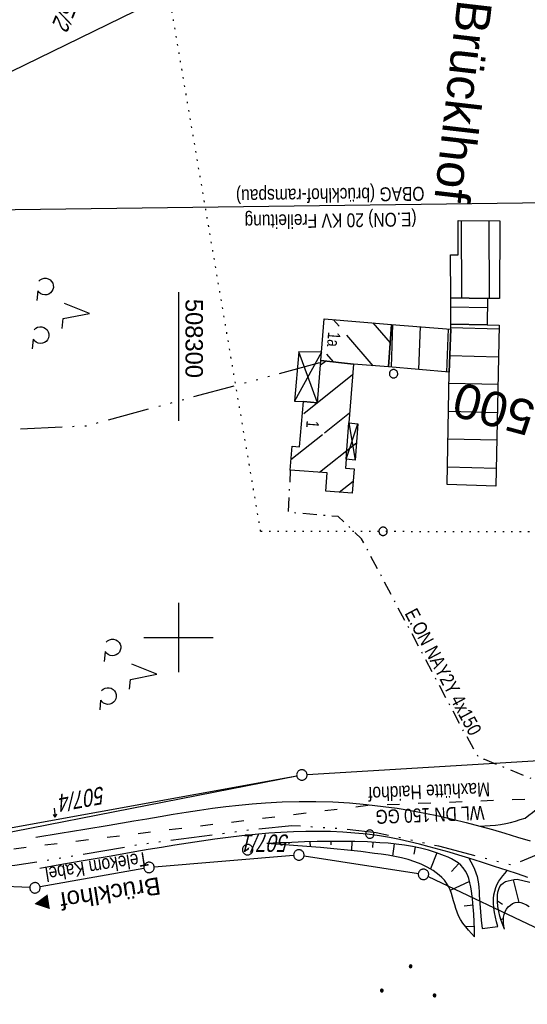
# Model space of a CAD drawing. Extents: x 507875 to 508634, y 446340 to 447363.
# Tile 61 of 71: x 508277 to 508350, y 447147 to 447289. Entities that reach past the tile are written whole.
import ezdxf
from ezdxf.enums import TextEntityAlignment as Align

# ---------------------------------------------------------------- set-up
doc = ezdxf.new("R2010")
doc.units = 0
doc.header["$LTSCALE"] = 10
doc.header["$MEASUREMENT"] = 0
for name, pattern in [('ACAD_ISO03W100', [30, 12, -18]), ('ACAD_ISO14W100', [25.5, 12, -3, 0.5, -3, 0.5, -3, 0.5, -3]), ('LT00', [0]), ('LT08', [0.42, 0.2, -0.1, 0.02, -0.1]), ('LT17', [0.15, 0.1, -0.05]), ('PUNKTX2_STR', [0.6, 0.1, -0.5])]:
    doc.linetypes.add(name, pattern=pattern)
doc.layers.get('0').update_dxf_attribs({"linetype": 'LT00'})
for name, color, linetype in [('--EK_FBR', 250, 'LT00'), ('--EK_ST-93-1', 30, 'LT17'), ('AS_TEXT_A', 152, 'Continuous'), ('DFK_BEB_SCHR', 254, 'LT00'), ('DFK_BEBAUUNG', 250, 'LT00'), ('DFK_FLUR_NR', 250, 'LT00'), ('DFK_FLURNR_PFEIL', 250, 'LT00'), ('DFK_GZPKT', 250, 'LT00'), ('DFK_HAUSNR', 250, 'LT00'), ('DFK_KATASTER', 250, 'LT00'), ('DFK_NUTZUNG', 250, 'LT00'), ('DFK_NUTZUNGSGRENZE', 70, 'PUNKTX2_STR'), ('DFK_VERMPKT', 252, 'LT00'), ('ORTSRICHTUNG', 7, 'Continuous'), ('STROM_FREILTG', 80, 'STROMFREILEITUNG'), ('STROM_TEXT', 80, 'Continuous'), ('STROM_UNTER', 80, 'LT08'), ('TELEKOM', 210, 'ACAD_ISO14W100'), ('TELEKOM_TEXT', 210, 'Continuous'), ('V126_RASTER', 250, 'LT00'), ('V127_AFBR_BAB', 250, 'LT00'), ('V127_BOESCH', 250, 'LT00'), ('V127_BOSCHUNG', 250, 'LT00'), ('V127_EINFAHRT', 250, 'LT00'), ('V127_KA_PRUF', 182, 'LT00'), ('V127_RASTER', 250, 'LT00'), ('WASSERLTG', 130, 'ACAD_ISO03W100'), ('WASSERLTG_TEXT', 130, 'Continuous')]:
    doc.layers.add(name, color=color, linetype=linetype)
doc.styles.add('Arial', font='ARIAL.TTF')
doc.styles.add('Beschrift', font='ARIAL.TTF')
doc.styles.get("Standard").update_dxf_attribs({"font": 'ARIAL.TTF'})
doc.styles.add('Strom', font='txt-alt.shx')
doc.styles.add('Versorgungsltg', font='ARIAL.TTF', dxfattribs={"width": 0.8, "height": 2})
doc.linetypes.add('STROMFREILEITUNG', pattern='A,12.7,-5.5,["xx",Strom,S=2.5,R=0,X=-2.6,Y=-0.85],-4.35', length=22.55)

# ---------------------------------------------------------------- blocks, each defined once
blk = doc.blocks.new('SYMB7060')
at = {"color": 0, "linetype": 'ByBlock'}
for p, q in [((-0.26, 0), (0, 0)), ((-0.08, 0.045), (0, 0)), ((0, 0), (-0.08, -0.045))]:
    blk.add_line(p, q, dxfattribs=at)
blk = doc.blocks.new('SYMB7010')
at = {"color": 0, "linetype": 'ByBlock'}
for points in [[(-0.031408, 0.499213), (-0.093728, 0.49134), (-0.15457, 0.475719), (-0.212975, 0.452595), (-0.268021, 0.422333), (-0.31884, 0.385411), (-0.36463, 0.342411), (-0.40467, 0.29401), (-0.438329, 0.240973), (-0.465074, 0.184136), (-0.484486, 0.124395), (-0.496256, 0.062692), (-0.5002, 0)], [(-0.5002, 0), (-0.496256, -0.062692), (-0.484486, -0.124395), (-0.465075, -0.184136), (-0.438329, -0.240973), (-0.404671, -0.29401), (-0.36463, -0.342411), (-0.31884, -0.385411), (-0.268021, -0.422333), (-0.212975, -0.452595), (-0.154571, -0.475719), (-0.093728, -0.49134), (-0.031408, -0.499213), (0.031408, -0.499213)], [(0.5002, 0), (0.496256, 0.062692), (0.484485, 0.124395), (0.465074, 0.184136), (0.438329, 0.240973), (0.40467, 0.29401), (0.36463, 0.342411), (0.31884, 0.385411), (0.268021, 0.422333), (0.212975, 0.452595), (0.15457, 0.475719), (0.093728, 0.49134), (0.031408, 0.499213), (-0.031408, 0.499213)], [(0.031408, -0.499213), (0.093728, -0.491341), (0.15457, -0.475719), (0.212975, -0.452595), (0.268021, -0.422333), (0.31884, -0.385411), (0.36463, -0.342411), (0.404671, -0.294011), (0.438329, -0.240974), (0.465075, -0.184136), (0.484486, -0.124395), (0.496256, -0.062692), (0.500201, 0)]]:
    blk.add_lwpolyline(points, dxfattribs=at)
blk = doc.blocks.new('SYMB7201')
at = {"color": 0, "linetype": 'ByBlock'}
for p, q in [((0, 0.385), (-0.11, 0.015)), ((-0.255, -0.385), (-0.115, -0.385)), ((0.445, -0.385), (0.585, -0.385))]:
    blk.add_line(p, q, dxfattribs=at)
for points in [[(0.25, 0.015), (0.11, 0.015), (0, 0.385)], [(-0.393816, -0.383308), (-0.416239, -0.362945), (-0.432849, -0.337617), (-0.442589, -0.308936), (-0.444836, -0.27873), (-0.439449, -0.248923), (-0.426769, -0.221415), (-0.407606, -0.197958), (-0.38318, -0.180047), (-0.355047, -0.168823), (-0.325, -0.165), (-0.294953, -0.168823), (-0.26682, -0.180047), (-0.242394, -0.197959), (-0.223231, -0.221415), (-0.210551, -0.248923), (-0.205164, -0.27873), (-0.207411, -0.308936), (-0.21715, -0.337617), (-0.233761, -0.362945), (-0.256184, -0.383308)], [(0.306185, -0.383308), (0.283761, -0.362945), (0.267151, -0.337617), (0.257411, -0.308936), (0.255164, -0.27873), (0.260552, -0.248923), (0.273231, -0.221415), (0.292394, -0.197958), (0.31682, -0.180047), (0.344953, -0.168823), (0.375, -0.165), (0.405047, -0.168823), (0.43318, -0.180047), (0.457606, -0.197959), (0.476769, -0.221415), (0.489449, -0.248923), (0.494836, -0.27873), (0.492589, -0.308936), (0.48285, -0.337617), (0.466239, -0.362945), (0.443816, -0.383308)]]:
    blk.add_lwpolyline(points, dxfattribs=at)
blk = doc.blocks.new('Ackerland7')
at = {"layer": 'DFK_NUTZUNG', "color": 0, "linetype": 'ByBlock'}
for p, q in [((-4, 3.93), (-4, 3.67)), ((-3.95, 3.63), (-3.95, 3.97)), ((-3.9, 3.99), (-3.9, 3.61)), ((-3.85, 3.6), (-3.85, 4)), ((-3.8, 3.99), (-3.8, 3.61)), ((-3.75, 3.63), (-3.75, 3.97)), ((-3.7, 3.93), (-3.7, 3.67)), ((-3.65, 3.8), (-3.65, 3.8)), ((3.7, 3.93), (3.7, 3.67)), ((3.75, 3.63), (3.75, 3.97)), ((3.8, 3.99), (3.8, 3.61)), ((3.85, 3.6), (3.85, 4)), ((3.9, 3.99), (3.9, 3.61)), ((3.95, 3.63), (3.95, 3.97)), ((4, 3.93), (4, 3.67)), ((4.05, 3.8), (4.05, 3.8)), ((-7.85, 0.13), (-7.85, -0.13)), ((-7.8, -0.17), (-7.8, 0.17)), ((-7.75, 0.19), (-7.75, -0.19)), ((-7.7, -0.2), (-7.7, 0.2)), ((-7.65, 0.19), (-7.65, -0.19)), ((-7.6, -0.17), (-7.6, 0.17)), ((-7.55, 0.13), (-7.55, -0.13)), ((-7.5, 0), (-7.5, 0)), ((-0.15, 0.13), (-0.15, -0.13)), ((-0.1, -0.17), (-0.1, 0.17)), ((-0.05, 0.19), (-0.05, -0.19)), ((0, -0.2), (0, 0.2)), ((0.05, 0.19), (0.05, -0.19)), ((0.1, -0.17), (0.1, 0.17)), ((0.15, 0.13), (0.15, -0.13)), ((0.2, 0), (0.2, 0)), ((7.55, 0.13), (7.55, -0.13)), ((7.6, -0.17), (7.6, 0.17)), ((7.65, 0.19), (7.65, -0.19)), ((7.7, -0.2), (7.7, 0.2)), ((7.75, 0.19), (7.75, -0.19)), ((7.8, -0.17), (7.8, 0.17)), ((7.85, 0.13), (7.85, -0.13)), ((7.9, 0), (7.9, 0)), ((-4, -3.67), (-4, -3.93)), ((-3.95, -3.97), (-3.95, -3.63)), ((-3.9, -3.61), (-3.9, -3.99)), ((-3.85, -4), (-3.85, -3.6)), ((-3.8, -3.61), (-3.8, -3.99)), ((-3.75, -3.97), (-3.75, -3.63)), ((-3.7, -3.67), (-3.7, -3.93)), ((-3.65, -3.8), (-3.65, -3.8)), ((3.7, -3.67), (3.7, -3.93)), ((3.75, -3.97), (3.75, -3.63)), ((3.8, -3.61), (3.8, -3.99)), ((3.85, -4), (3.85, -3.6)), ((3.9, -3.61), (3.9, -3.99)), ((3.95, -3.97), (3.95, -3.63)), ((4, -3.67), (4, -3.93)), ((4.05, -3.8), (4.05, -3.8))]:
    blk.add_line(p, q, dxfattribs=at)
for points in [[(-3.65, 3.8), (-3.67, 3.89), (-3.73, 3.96), (-3.81, 3.99), (-3.89, 3.99), (-3.97, 3.96), (-4.03, 3.89), (-4.05, 3.8), (-4.03, 3.71), (-3.97, 3.64), (-3.89, 3.6), (-3.81, 3.6), (-3.73, 3.64), (-3.67, 3.71), (-3.65, 3.8)], [(4.05, 3.8), (4.03, 3.89), (3.97, 3.96), (3.89, 3.99), (3.81, 3.99), (3.73, 3.96), (3.67, 3.89), (3.65, 3.8), (3.67, 3.71), (3.73, 3.64), (3.81, 3.61), (3.89, 3.61), (3.97, 3.64), (4.03, 3.71), (4.05, 3.8)], [(-7.5, 0), (-7.52, 0.09), (-7.58, 0.16), (-7.66, 0.19), (-7.74, 0.19), (-7.82, 0.16), (-7.88, 0.09), (-7.9, 0)], [(0.2, 0), (0.18, 0.09), (0.12, 0.16), (0.04, 0.19), (-0.04, 0.19), (-0.12, 0.16), (-0.18, 0.09), (-0.2, 0)], [(-0.2, 0), (-0.18, -0.09), (-0.12, -0.16), (-0.04, -0.19), (0.04, -0.19), (0.12, -0.16), (0.18, -0.09), (0.2, 0)], [(7.9, 0), (7.88, 0.09), (7.82, 0.16), (7.74, 0.19), (7.66, 0.19), (7.58, 0.16), (7.52, 0.09), (7.5, 0)], [(7.5, 0), (7.52, -0.09), (7.58, -0.16), (7.66, -0.19), (7.74, -0.19), (7.82, -0.16), (7.88, -0.09), (7.9, 0)], [(-7.9, 0), (-7.88, -0.09), (-7.82, -0.16), (-7.74, -0.19), (-7.66, -0.19), (-7.58, -0.16), (-7.52, -0.09), (-7.5, 0)], [(-3.65, -3.8), (-3.67, -3.71), (-3.73, -3.64), (-3.81, -3.61), (-3.89, -3.61), (-3.97, -3.64), (-4.03, -3.71), (-4.05, -3.8), (-4.03, -3.89), (-3.97, -3.96), (-3.89, -3.99), (-3.81, -3.99), (-3.73, -3.96), (-3.67, -3.89), (-3.65, -3.8)], [(4.05, -3.8), (4.03, -3.71), (3.97, -3.64), (3.89, -3.61), (3.81, -3.61), (3.73, -3.64), (3.67, -3.71), (3.65, -3.8), (3.67, -3.89), (3.73, -3.96), (3.81, -3.99), (3.89, -3.99), (3.97, -3.96), (4.03, -3.89), (4.05, -3.8)]]:
    blk.add_lwpolyline(points, dxfattribs=at)
blk = doc.blocks.new('SYMB0003')
at = {"color": 0, "linetype": 'ByBlock'}
for p, q in [((-0.015712, 0), (0.010166, 0.012015)), ((0, -0.021257), (-0.015712, 0)), ((0.010166, 0.012015), (0, -0.021257))]:
    blk.add_line(p, q, dxfattribs=at)
for points in [[(-0.031395, 0.499013), (-0.093691, 0.491144), (-0.154509, 0.475528), (-0.21289, 0.452414), (-0.267913, 0.422164), (-0.318712, 0.385257), (-0.364484, 0.342274), (-0.404509, 0.293893), (-0.438154, 0.240877), (-0.464888, 0.184062), (-0.484292, 0.124345), (-0.496058, 0.062667), (-0.5, 0)], [(-0.5, 0), (-0.496058, -0.062667), (-0.484292, -0.124345), (-0.464888, -0.184062), (-0.438154, -0.240877), (-0.404509, -0.293893), (-0.364485, -0.342274), (-0.318712, -0.385257), (-0.267914, -0.422164), (-0.21289, -0.452414), (-0.154509, -0.475529), (-0.093691, -0.491144), (-0.031395, -0.499014), (0.031395, -0.499014)], [(0.5, 0), (0.496057, 0.062667), (0.484292, 0.124345), (0.464888, 0.184062), (0.438153, 0.240877), (0.404509, 0.293893), (0.364484, 0.342274), (0.318712, 0.385257), (0.267913, 0.422164), (0.21289, 0.452414), (0.154509, 0.475528), (0.093691, 0.491144), (0.031395, 0.499013), (-0.031395, 0.499013)], [(0.031395, -0.499014), (0.093691, -0.491144), (0.154509, -0.475529), (0.21289, -0.452414), (0.267914, -0.422164), (0.318712, -0.385257), (0.364485, -0.342274), (0.404509, -0.293893), (0.438154, -0.240877), (0.464889, -0.184062), (0.484292, -0.124345), (0.496058, -0.062667), (0.5, 0)]]:
    blk.add_lwpolyline(points, dxfattribs=at)

msp = doc.modelspace()

# ---------------------------------------------------------------- linework, layer by layer
at = {"layer": '--EK_FBR'}
for points in [[(508279.51, 447171.3), (508283.02, 447171.88), (508286.54, 447172.45), (508290.06, 447173.04), (508293.58, 447173.63), (508295.46, 447173.95), (508297.34, 447174.27), (508299.23, 447174.58), (508301.11, 447174.88), (508303, 447175.17), (508304.89, 447175.44), (508306.78, 447175.68), (508308.68, 447175.9), (508310.58, 447176.08), (508312.48, 447176.23), (508314.89, 447176.36), (508317.31, 447176.42), (508319.73, 447176.42), (508322.15, 447176.35), (508324.57, 447176.21), (508326.99, 447176), (508329.39, 447175.72), (508331.39, 447175.44), (508333.39, 447175.11), (508335.38, 447174.75), (508337.36, 447174.34), (508339.34, 447173.89), (508341.3, 447173.41), (508343.26, 447172.89), (508345.08, 447172.39), (508346.89, 447171.86), (508348.7, 447171.31), (508350.5, 447170.75)], [(508350.19, 447165.51), (508348.71, 447166.01), (508347.23, 447166.5), (508345.39, 447167.1), (508343.54, 447167.69), (508341.68, 447168.27), (508340.27, 447168.7), (508338.86, 447169.12), (508337.44, 447169.53), (508336.02, 447169.92), (508334.6, 447170.29), (508333.17, 447170.63), (508331.73, 447170.95), (508330.29, 447171.23), (508328.85, 447171.47), (508327.1, 447171.71), (508325.34, 447171.89), (508323.58, 447172.02), (508321.81, 447172.09), (508320.04, 447172.12), (508318.27, 447172.11), (508316.5, 447172.06), (508314.72, 447171.97), (508312.96, 447171.85), (508311.02, 447171.69), (508309.08, 447171.49), (508307.15, 447171.26), (508305.22, 447171.01), (508303.3, 447170.74), (508301.38, 447170.45), (508299.46, 447170.14), (508297.55, 447169.83), (508295.63, 447169.5), (508293.72, 447169.17), (508290.31, 447168.58), (508286.9, 447167.99), (508283.49, 447167.39), (508280.09, 447166.8)]]:
    msp.add_lwpolyline(points, dxfattribs=at)
at = {"layer": 'DFK_BEB_SCHR'}
for p, q in [((508340.62, 447259.91), (508340.66, 447248.8)), ((508344.66, 447248.73), (508344.62, 447259.89)), ((508339.11, 447247.53), (508344.36, 447247.44)), ((508323.06, 447244.73), (508322.25, 447245.67)), ((508327.93, 447245.22), (508330.4, 447242.37)), ((508330.76, 447245), (508330.53, 447238.85)), ((508334.52, 447238.5), (508334.76, 447244.68)), ((508338.75, 447244.36), (508338.51, 447238.15)), ((508346.07, 447244.34), (508339.12, 447244.52)), ((508327.98, 447239.05), (508324.16, 447243.46)), ((508321.24, 447240.72), (508322.21, 447239.61)), ((508338.97, 447240.52), (508345.98, 447240.35)), ((508320.41, 447239.19), (508321.1, 447239.74)), ((508325.01, 447237.73), (508318.01, 447232.17)), ((508345.9, 447236.34), (508338.85, 447236.52)), ((508320.97, 447229.41), (508324.57, 447232.28)), ((508338.78, 447232.52), (508345.81, 447232.35)), ((508316.15, 447225.57), (508320.67, 447229.17)), ((508345.72, 447228.35), (508338.7, 447228.52)), ((508325.55, 447227.94), (508320.26, 447223.73)), ((508338.63, 447224.52), (508345.64, 447224.35)), ((508323.09, 447220.87), (508325.09, 447222.46))]:
    msp.add_line(p, q, dxfattribs=at)
at = {"layer": 'DFK_BEBAUUNG'}
for p, q in [((508317.29, 447241.05), (508316.66, 447233.95)), ((508320.56, 447241.03), (508316.66, 447233.95)), ((508319.98, 447233.74), (508317.29, 447241.05)), ((508320.56, 447241.03), (508317.29, 447241.05)), ((508319.98, 447233.74), (508320.46, 447239.81)), ((508320.46, 447239.81), (508320.56, 447241.03)), ((508316.66, 447233.95), (508317.93, 447233.94)), ((508319.98, 447233.74), (508317.93, 447233.94)), ((508324.07, 447225.62), (508324.46, 447230.83)), ((508324.07, 447225.62), (508325.74, 447230.73)), ((508324.46, 447230.83), (508325.39, 447225.51))]:
    msp.add_line(p, q, dxfattribs=at)
for points in [[(508339.11, 447248.83), (508339.09, 447254.98), (508340.17, 447254.98), (508340.15, 447259.92), (508346.18, 447259.88), (508346.1, 447248.71), (508344.38, 447248.74), (508339.11, 447248.83)], [(508339.11, 447248.83), (508344.38, 447248.74), (508344.33, 447244.93), (508339.12, 447245.06), (508339.11, 447248.83)], [(508330.59, 447245.01), (508330.15, 447238.88), (508325.13, 447239.28), (508320.46, 447239.81), (508320.56, 447241.03), (508320.93, 447245.78), (508330.59, 447245.01)], [(508339.12, 447244.33), (508338.88, 447238.12), (508330.15, 447238.88), (508330.59, 447245.01), (508339.12, 447244.33)], [(508339.12, 447245.06), (508344.33, 447244.93), (508346.08, 447244.89), (508345.58, 447221.75), (508338.58, 447221.99), (508338.88, 447238.12), (508339.12, 447244.33), (508339.12, 447245.06)], [(508320.46, 447239.81), (508325.13, 447239.28), (508324.65, 447233.27), (508324.46, 447230.83), (508325.74, 447230.73), (508325.39, 447225.51), (508324.07, 447225.62), (508323.97, 447224.34), (508325.23, 447224.25), (508324.95, 447220.73), (508321.15, 447221.03), (508321.34, 447223.65), (508316.03, 447224.03), (508316.31, 447227.51), (508317.4, 447227.42), (508317.93, 447233.94), (508319.98, 447233.74), (508320.46, 447239.81)]]:
    msp.add_lwpolyline(points, dxfattribs=at)
at = {"layer": 'DFK_KATASTER'}
for p, q in [((508272.09, 447279.5), (508297.97, 447292.12)), ((508318.47, 447180.28), (508356.9, 447182.64)), ((508270.36, 447171.65), (508316.98, 447180.11)), ((508273.05, 447171.48), (508316.98, 447180.09)), ((508316.54, 447168.68), (508296.52, 447167)), ((508318.03, 447168.62), (508334.45, 447166.07)), ((508295.03, 447166.81), (508280.12, 447164.14)), ((508335.87, 447165.63), (508351.99, 447157.96)), ((508278.63, 447164.05), (508264.33, 447164.71))]:
    msp.add_line(p, q, dxfattribs=at)
at = {"layer": 'DFK_NUTZUNGSGRENZE', "ltscale": 0.2}
for q in [(508298.77, 447291.71), (508357.03, 447215.23)]:
    msp.add_line((508311.8, 447215.28), q, dxfattribs=at)
at = {"layer": 'STROM_FREILTG', "ltscale": 0.05, "flags": 128}
msp.add_lwpolyline([(508624.83, 447174.02), (508527.63, 447206.27), (508356.7, 447262.52), (508221.87, 447260.75)], dxfattribs=at)
at = {"layer": 'STROM_UNTER', "flags": 128}
msp.add_lwpolyline([(508477.17, 447163.36), (508477.55, 447162.41), (508476.8, 447162.19), (508478, 447158.65), (508476.66, 447158.12), (508471.15, 447156.28), (508468.81, 447155.36), (508465.86, 447153.83), (508462.24, 447152.27), (508457.45, 447150.91), (508454.12, 447150.12), (508450.03, 447149.44), (508446.69, 447148.91), (508445.1, 447148.8), (508443.43, 447148.81), (508441.98, 447149), (508440.98, 447149.3), (508439.99, 447149.74), (508439.13, 447150.28), (508438.53, 447151.07), (508437.55, 447153.07), (508436.17, 447157.08), (508435.58, 447159.57), (508435.17, 447160.62), (508433.6, 447164), (508433.36, 447165.25), (508433.39, 447167.22), (508433.7, 447169.94), (508434.02, 447175.32), (508433.99, 447176.73), (508433.58, 447177.6), (508432.69, 447178.21), (508431.65, 447178.58), (508428.24, 447179.36), (508416.17, 447179.7), (508379.48, 447179.68), (508375.41, 447166.52), (508370.87, 447167.9), (508362.45, 447168.38), (508358.87, 447169.51), (508362.37, 447176.21), (508362.37, 447177.73), (508361.56, 447177.68), (508361.5, 447176.07), (508361.06, 447175.47), (508344.02, 447182.44), (508343.22, 447182.57), (508340.74, 447186.94), (508326.29, 447214.2), (508322.95, 447217.37), (508315.8, 447217.98), (508316.1, 447224.02)], dxfattribs=at)
at = {"layer": 'TELEKOM', "ltscale": 0.05, "flags": 128}
for points in [[(508189.32, 447199.88), (508195.61, 447211.86), (508209.57, 447227.13), (508257.04, 447228.99), (508286.88, 447230.45), (508321.1, 447239.74)], [(508474.98, 447165.55), (508473.17, 447165.08), (508474.67, 447159.36), (508464.67, 447154.33), (508456.66, 447151.28), (508453.54, 447150.41), (508444.6, 447148.8), (508441.98, 447149), (508439.15, 447149.48), (508437.85, 447150.28), (508435.95, 447153.68), (508433.95, 447160.48), (508432.25, 447163.98), (508431.95, 447165.28), (508432.55, 447176.79), (508431.94, 447177.76), (508416.74, 447181.79), (508378.63, 447181.39), (508374.69, 447166.96), (508370.19, 447168.14), (508366.26, 447168.54), (508362.18, 447169.98), (508358.41, 447171.66), (508347.84, 447167.26), (508337.4, 447169.98), (508328.41, 447171.94), (508322.64, 447172.54), (508316.29, 447172.94), (508310.43, 447172.33), (508294.91, 447170.29), (508285.32, 447168.64), (508276.49, 447167.2), (508271.84, 447166.86), (508264.54, 447167.81), (508253.34, 447170.85), (508250.23, 447179.49), (508234.73, 447192.34), (508230.98, 447195.53), (508227.16, 447198.13), (508210.97, 447203.51), (508203.35, 447206.26), (508189.32, 447199.88), (508186.18, 447190.41), (508183.81, 447181.72), (508180.25, 447166.86), (508182.04, 447154.93), (508172.71, 447111.81), (508163.22, 447073.34), (508154.78, 447034.67), (508153.03, 446995.56), (508154.9, 446955.58), (508158.1, 446912.01), (508138.04, 446875.46), (508116.29, 446837.96), (508103.88, 446802.93), (508083.74, 446761.26), (508071.73, 446745.95), (508067.47, 446734.79), (508063.4, 446727.28), (508059.46, 446719.32), (508062.26, 446713.44), (508069.98, 446704.89), (508081.48, 446692.27), (508095.24, 446677.23), (508103.8, 446669.38), (508122.04, 446644.24), (508132, 446636.81), (508105.77, 446613.37), (508119.82, 446594.08), (508150.12, 446555.82), (508154.75, 446559.46), (508167.77, 446536.94), (508183.18, 446511.57), (508186.81, 446510.85), (508218.93, 446451.46), (508225.82, 446439.69), (508234.16, 446421.75), (508247.22, 446396.38), (508258.48, 446371.28), (508263.55, 446356.79), (508266.89, 446346.74)]]:
    msp.add_lwpolyline(points, dxfattribs=at)
at = {"layer": 'V126_RASTER'}
msp.add_line((508300, 447249.62), (508300, 447231.12), dxfattribs=at)
at = {"layer": 'V127_AFBR_BAB'}
for points in [[(508279.51, 447171.3), (508283.02, 447171.88), (508286.54, 447172.45), (508290.06, 447173.04), (508293.58, 447173.63), (508295.46, 447173.95), (508297.34, 447174.27), (508299.23, 447174.58), (508301.11, 447174.88), (508303, 447175.17), (508304.89, 447175.44), (508306.78, 447175.68), (508308.68, 447175.9), (508310.58, 447176.08), (508312.48, 447176.23), (508314.89, 447176.36), (508317.31, 447176.42), (508319.73, 447176.42), (508322.15, 447176.35), (508324.57, 447176.21), (508326.99, 447176), (508329.39, 447175.72), (508331.39, 447175.44), (508333.39, 447175.11), (508335.38, 447174.75), (508337.36, 447174.34), (508339.34, 447173.89), (508341.3, 447173.41), (508343.26, 447172.89), (508345.08, 447172.39), (508346.89, 447171.86), (508348.7, 447171.31), (508350.5, 447170.75)], [(508350.19, 447165.51), (508348.71, 447166.01), (508347.23, 447166.5), (508345.39, 447167.1), (508343.54, 447167.69), (508341.68, 447168.27), (508340.27, 447168.7), (508338.86, 447169.12), (508337.44, 447169.53), (508336.02, 447169.92), (508334.6, 447170.29), (508333.17, 447170.63), (508331.73, 447170.95), (508330.29, 447171.23), (508328.85, 447171.47), (508327.1, 447171.71), (508325.34, 447171.89), (508323.58, 447172.02), (508321.81, 447172.09), (508320.04, 447172.12), (508318.27, 447172.11), (508316.5, 447172.06), (508314.72, 447171.97), (508312.96, 447171.85), (508311.02, 447171.69), (508309.08, 447171.49), (508307.15, 447171.26), (508305.22, 447171.01), (508303.3, 447170.74), (508301.38, 447170.45), (508299.46, 447170.14), (508297.55, 447169.83), (508295.63, 447169.5), (508293.72, 447169.17), (508290.31, 447168.58), (508286.9, 447167.99), (508283.49, 447167.39), (508280.09, 447166.8)]]:
    msp.add_lwpolyline(points, dxfattribs=at)
at = {"layer": 'V127_BOESCH'}
for points in [[(508342.53, 447156.95), (508342.5, 447158.03), (508342.47, 447159.11), (508342.42, 447160.21), (508342.34, 447161.3), (508342.24, 447162.41), (508342.09, 447163.54), (508341.99, 447164.15), (508341.86, 447164.75), (508341.7, 447165.34), (508341.49, 447165.9), (508341.23, 447166.42), (508340.91, 447166.89), (508340.55, 447167.27), (508340.15, 447167.6), (508339.71, 447167.9), (508339.23, 447168.16), (508338.73, 447168.4), (508338.23, 447168.62), (508337.08, 447169.05), (508335.93, 447169.41), (508334.78, 447169.7), (508333.61, 447169.95), (508332.45, 447170.14), (508331.27, 447170.29), (508330.1, 447170.41), (508328.92, 447170.5), (508327.13, 447170.6), (508325.33, 447170.66), (508323.53, 447170.69), (508321.72, 447170.69), (508319.92, 447170.66), (508318.11, 447170.61), (508316.3, 447170.54), (508314.49, 447170.47), (508312.67, 447170.39)], [(508342.53, 447156.95), (508342.09, 447157.43), (508341.66, 447157.91), (508341.25, 447158.4), (508340.86, 447158.92), (508340.52, 447159.45), (508340.22, 447160.01), (508340.01, 447160.52), (508339.83, 447161.05), (508339.67, 447161.59), (508339.52, 447162.13), (508339.36, 447162.67), (508339.2, 447163.21), (508339.01, 447163.73), (508338.78, 447164.22), (508338.5, 447164.69), (508338.19, 447165.11), (508337.83, 447165.49), (508337.43, 447165.85), (508337.01, 447166.18), (508336.56, 447166.49), (508335.72, 447166.98), (508334.84, 447167.41), (508333.93, 447167.76), (508333, 447168.06), (508332.05, 447168.31), (508331.09, 447168.51), (508330.11, 447168.69), (508329.13, 447168.83), (508328.15, 447168.97), (508326.2, 447169.21), (508324.25, 447169.42), (508322.31, 447169.62), (508320.38, 447169.79), (508318.45, 447169.96), (508316.52, 447170.11), (508314.6, 447170.25), (508312.67, 447170.39)], [(508346.81, 447158.06), (508346.58, 447158.68), (508346.36, 447159.32), (508346.17, 447159.96), (508346, 447160.62), (508345.88, 447161.31), (508345.81, 447162.03), (508345.8, 447162.49), (508345.82, 447162.95), (508345.88, 447163.4), (508345.99, 447163.81), (508346.15, 447164.18), (508346.38, 447164.49), (508346.66, 447164.72), (508346.99, 447164.9), (508347.36, 447165.03), (508347.77, 447165.13), (508348.2, 447165.21), (508348.64, 447165.27), (508350.45, 447164.82)], [(508346.81, 447158.06), (508346.74, 447158.5), (508346.69, 447158.94), (508346.67, 447159.37), (508346.69, 447159.79), (508346.77, 447160.2), (508346.92, 447160.6), (508347.12, 447160.95), (508347.37, 447161.26), (508347.67, 447161.53), (508348, 447161.74), (508348.34, 447161.88), (508348.75, 447161.93), (508349.15, 447161.88), (508349.56, 447161.75), (508349.97, 447161.55), (508350.38, 447161.31)]]:
    msp.add_lwpolyline(points, dxfattribs=at)
at = {"layer": 'V127_BOSCHUNG'}
for p, q in [((508312.87, 447170.4), (508312.87, 447170.38)), ((508315.87, 447170.53), (508315.87, 447170.34)), ((508318.87, 447170.63), (508318.89, 447169.92)), ((508321.88, 447170.69), (508321.88, 447170.17)), ((508324.9, 447170.67), (508324.87, 447169.36)), ((508327.92, 447170.56), (508327.88, 447169.79)), ((508330.96, 447170.33), (508330.76, 447168.57)), ((508334.01, 447169.87), (508333.81, 447168.87)), ((508337.1, 447169.04), (508336.19, 447166.72)), ((508340.28, 447167.5), (508339.19, 447166.36)), ((508341.82, 447164.9), (508339.04, 447163.65)), ((508348.05, 447165.18), (508348.9, 447161.92)), ((508345.81, 447162.14), (508346.54, 447161.64)), ((508342.33, 447161.5), (508341.05, 447161.36)), ((508346.31, 447159.47), (508346.68, 447159.59)), ((508342.49, 447158.45), (508341.24, 447158.41))]:
    msp.add_line(p, q, dxfattribs=at)
at = {"layer": 'V127_EINFAHRT'}
msp.add_line((508343.6, 447158.16), (508345.86, 447158.47), dxfattribs=at)
for points in [[(508349.78, 447174.04), (508350.33, 447174.44), (508350.87, 447174.85), (508351.38, 447175.27), (508351.86, 447175.71), (508352.29, 447176.19), (508352.67, 447176.71), (508352.98, 447177.29), (508353.23, 447177.92), (508353.43, 447178.58), (508353.57, 447179.26), (508353.67, 447179.95), (508353.75, 447180.64), (508353.79, 447181.21), (508353.83, 447181.78), (508353.86, 447182.34)], [(508343.26, 447172.89), (508344.01, 447172.92), (508344.77, 447172.96), (508345.52, 447173.02), (508346.26, 447173.11), (508347, 447173.24), (508347.7, 447173.4), (508348.4, 447173.6), (508349.09, 447173.81), (508349.78, 447174.04)], [(508341.68, 447168.27), (508341.98, 447167.76), (508342.26, 447167.24), (508342.51, 447166.71), (508342.73, 447166.17), (508342.88, 447165.65), (508342.99, 447165.13), (508343.07, 447164.59), (508343.12, 447164.04), (508343.17, 447163.49), (508343.2, 447162.94), (508343.29, 447161.74), (508343.39, 447160.54), (508343.49, 447159.35), (508343.6, 447158.16)], [(508345.86, 447158.47), (508345.68, 447159.14), (508345.52, 447159.8), (508345.38, 447160.47), (508345.28, 447161.14), (508345.23, 447161.81), (508345.24, 447162.48), (508345.31, 447163.01), (508345.42, 447163.54), (508345.58, 447164.05), (508345.79, 447164.53), (508346.02, 447164.96), (508346.3, 447165.36), (508346.59, 447165.75), (508346.91, 447166.13), (508347.23, 447166.5)]]:
    msp.add_lwpolyline(points, dxfattribs=at)
at = {"layer": 'V127_RASTER'}
for p, q in [((508300, 447205), (508300, 447195)), ((508295, 447200), (508305, 447200))]:
    msp.add_line(p, q, dxfattribs=at)
at = {"layer": 'WASSERLTG', "ltscale": 0.015, "flags": 128}
msp.add_lwpolyline([(508600.83, 447162.74), (508427.82, 447179.84), (508327.18, 447175.83), (508270.86, 447168.91), (508250.59, 447175.87), (508228.13, 447190.93), (508198.14, 447200.07)], dxfattribs=at)

# ---------------------------------------------------------------- block references
at = {"layer": 'DFK_FLURNR_PFEIL', "xscale": 5, "yscale": 5, "zscale": 5, "rotation": 275.8549099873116}
msp.add_blockref('SYMB7060', (508282.29, 447174.17), dxfattribs=at)
at = {"layer": 'DFK_GZPKT', "xscale": 1.500000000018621, "yscale": 1.5, "zscale": 1.5, "rotation": 264.7377099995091}
for p in [(508317.72, 447180.24), (508317.29, 447168.74), (508295.77, 447166.94), (508335.19, 447165.95), (508279.38, 447164.01)]:
    msp.add_blockref('SYMB7010', p, dxfattribs=at)
at = {"layer": 'DFK_NUTZUNG', "xscale": 10.00000000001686, "yscale": 10, "zscale": 10, "rotation": 264.7377100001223}
for p in [(508283.37, 447246.94), (508293.05, 447195.06)]:
    msp.add_blockref('SYMB7201', p, dxfattribs=at)
at = {"layer": 'DFK_NUTZUNG', "rotation": 264.7376999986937}
msp.add_blockref('Ackerland7', (508332.64, 447145.06), dxfattribs=at)
at = {"layer": 'DFK_VERMPKT', "xscale": 1.200000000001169, "yscale": 1.200000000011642, "zscale": 1.2, "rotation": 264.7377100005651}
for p in [(508330.89, 447237.91), (508329.39, 447215.26), (508327.48, 447171.73)]:
    msp.add_blockref('SYMB7010', p, dxfattribs=at)
at = {"layer": 'V127_KA_PRUF', "color": 186, "xscale": 1.5, "yscale": 1.5, "zscale": 1.5, "rotation": 247.65211}
msp.add_blockref('SYMB0003', (508309.93, 447169.5), dxfattribs=at)

# ---------------------------------------------------------------- texts
at = {"layer": '--EK_ST-93-1', "style": 'Beschrift'}
msp.add_text('179,500', height=5, rotation=-195.0564, dxfattribs=at).set_placement((508364.05, 447227.8), align=Align.MIDDLE_LEFT)
at = {"layer": 'AS_TEXT_A', "insert": (508345.05, 447291.24), "char_height": 5, "attachment_point": 1, "rotation": 263.3832, "style": 'Arial'}
msp.add_mtext('Brücklhof', dxfattribs=at)
at = {"layer": 'DFK_FLUR_NR', "oblique": 13.754, "width": 0.75}
for s, rotation, p in [('535/2', 247.6521, (508284.32, 447294.3)), ('507/4', 190.2465, (508289.27, 447178.62)), ('507/1', 180.0012, (508315.96, 447171.68))]:
    msp.add_text(s, height=2.5, rotation=rotation, dxfattribs=at).set_placement(p)
at = {"layer": 'DFK_HAUSNR', "width": 0.75}
for s, rotation, p in [('1a', -94.5034, (508321.49, 447243.95)), ('1', -94.6468, (508318.41, 447231.23))]:
    msp.add_text(s, height=1.8, rotation=rotation, dxfattribs=at).set_placement(p)
at = {"layer": 'ORTSRICHTUNG', "insert": (508287.82, 447164.14), "char_height": 2.5, "attachment_point": 8, "rotation": 188.9958, "style": 'Beschrift'}
msp.add_mtext('Brücklhof ►', dxfattribs=at)
at = {"layer": 'STROM_TEXT', "style": 'Versorgungsltg', "width": 0.8}
msp.add_text('E.ON NAY2Y 4x150', height=2, rotation=297.9764, dxfattribs=at).set_placement((508337.15, 447194.59), align=Align.CENTER)
at = {"layer": 'STROM_TEXT', "insert": (508321.81, 447262.06), "char_height": 2, "attachment_point": 5, "rotation": 180.8434, "line_spacing_factor": 1.1, "style": 'Versorgungsltg'}
msp.add_mtext('(E.ON) 20 KV Freileitung\\POBAG (brücklhof-ramspau)', dxfattribs=at)
at = {"layer": 'TELEKOM_TEXT', "style": 'Versorgungsltg', "width": 0.8}
msp.add_text('Telekom Kabel', height=2, rotation=188.9752, dxfattribs=at).set_placement((508288.09, 447168.05), align=Align.CENTER)
at = {"layer": 'V126_RASTER', "width": 0.976}
msp.add_text(' 508300', height=2.5, rotation=-89.9997, dxfattribs=at).set_placement((508301, 447249.62))
at = {"layer": 'WASSERLTG_TEXT', "insert": (508336.06, 447176.18), "char_height": 2, "attachment_point": 5, "rotation": 182.2817, "style": 'Versorgungsltg'}
msp.add_mtext('WL DN 150 GG\\PMaxhütte Haidhof', dxfattribs=at)

doc.saveas('drawing.dxf')
